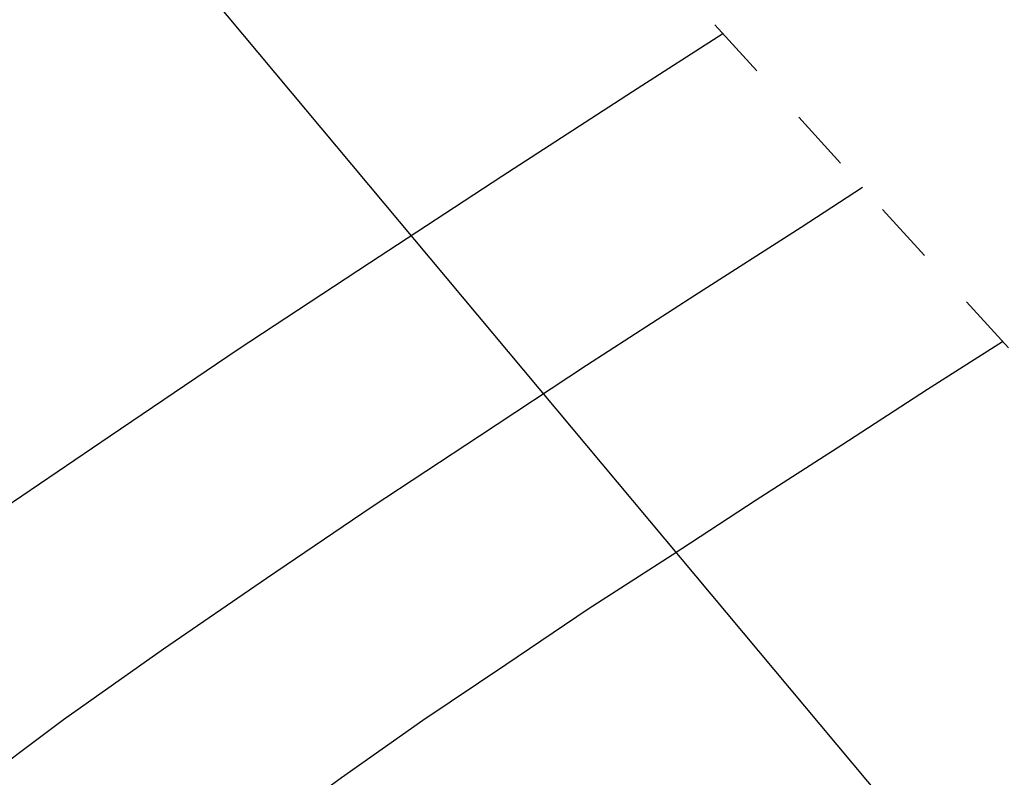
# Model space of a CAD drawing. Extents: x 0 to 361260, y 0 to 4201817.
# Tile 249 of 256: x 360266 to 360277, y 4200425 to 4200434. Entities that reach past the tile are written whole.
import ezdxf

# ---------------------------------------------------------------- set-up
doc = ezdxf.new("R2010")
doc.units = 0
doc.header["$LTSCALE"] = 0.5
doc.header["$MEASUREMENT"] = 0
doc.linetypes.add('CONTI', pattern=[0])
doc.linetypes.add('Д_ТРОТ_ТРУБА', pattern=[3, 1.5, -1.5])
for name, color, linetype in [('(014) Водопровод', 5, 'ИК_Водопровод -------в--------'), ('(025) Дорога', 7, 'Continuous'), ('GORIZDEFAULT', 32, 'CONTI')]:
    doc.layers.add(name, color=color, linetype=linetype)
doc.linetypes.add('ИК_Водопровод -------в--------', pattern='A,9,-0.6,["В",Standard,S=1.2,R=0,X=0,Y=-0.6],-1.2', length=10.8)

msp = doc.modelspace()

# ---------------------------------------------------------------- linework, layer by layer
at = {"layer": '(014) Водопровод', "flags": 128}
msp.add_lwpolyline([(360036.438, 4200773.015), (360047.098, 4200750.311), (360089.76, 4200681.101), (360107.619, 4200655.796), (360141.826, 4200594.039), (360149.345, 4200579.998), (360206.507, 4200508.61), (360230.262, 4200479.387), (360306.281, 4200388.525), (360409.154, 4200291.553), (360456.114, 4200244.191), (360490.793, 4200199.337)], dxfattribs=at)
at = {"layer": '(025) Дорога', "linetype": 'Д_ТРОТ_ТРУБА', "flags": 128}
msp.add_lwpolyline([(360034.859, 4200791.392), (360036.733, 4200790.501), (360038.761, 4200786.553), (360042.501, 4200778.433), (360055.492, 4200753.988), (360078.803, 4200711.411), (360116.369, 4200649.915), (360150.8, 4200586.24), (360165.682, 4200563.025), (360179.515, 4200545.24), (360209.989, 4200509.461), (360265.27, 4200443.63), (360306.026, 4200398.778), (360384.565, 4200319.74), (360425.367, 4200280.592), (360454.087, 4200253.775), (360461.596, 4200243.167), (360473.356, 4200225.782), (360486.072, 4200211.833), (360495.233, 4200201.295)], dxfattribs=at)
at = {"layer": 'GORIZDEFAULT', "color": 32}
for points in [[(360251.92, 4200416.37, 541.5), (360252.78, 4200417.21, 541.5), (360253.58, 4200418.04, 541.5), (360254.34, 4200418.84, 541.5), (360255.04, 4200419.6, 541.5), (360255.68, 4200420.32, 541.5), (360256.31, 4200421, 541.5), (360256.93, 4200421.67, 541.5), (360257.59, 4200422.34, 541.5), (360258.31, 4200423.03, 541.5), (360259.12, 4200423.75, 541.5), (360260.06, 4200424.52, 541.5), (360261.15, 4200425.36, 541.5), (360262.36, 4200426.26, 541.5), (360263.69, 4200427.21, 541.5), (360265.12, 4200428.2, 541.5), (360266.61, 4200429.21, 541.5), (360268.15, 4200430.25, 541.5), (360269.73, 4200431.29, 541.5), (360271.32, 4200432.33, 541.5), (360272.89, 4200433.35, 541.5), (360273.977, 4200434.048, 541.5)], [(360252.1, 4200412.03, 541), (360253.25, 4200413.2, 541), (360254.38, 4200414.4, 541), (360255.48, 4200415.58, 541), (360256.52, 4200416.72, 541), (360257.48, 4200417.78, 541), (360258.38, 4200418.79, 541), (360259.24, 4200419.74, 541), (360260.09, 4200420.65, 541), (360260.95, 4200421.53, 541), (360261.84, 4200422.39, 541), (360262.79, 4200423.24, 541), (360263.81, 4200424.09, 541), (360264.9, 4200424.94, 541), (360266.05, 4200425.8, 541), (360267.25, 4200426.65, 541), (360268.49, 4200427.5, 541), (360269.76, 4200428.36, 541), (360271.05, 4200429.21, 541), (360272.34, 4200430.06, 541), (360273.64, 4200430.9, 541), (360274.92, 4200431.72, 541), (360275.658, 4200432.198, 541)], [(360253.71, 4200409.19, 540.5), (360255.17, 4200410.75, 540.5), (360256.62, 4200412.32, 540.5), (360258, 4200413.83, 540.5), (360259.27, 4200415.25, 540.5), (360260.45, 4200416.58, 540.5), (360261.56, 4200417.81, 540.5), (360262.59, 4200418.96, 540.5), (360263.59, 4200420.04, 540.5), (360264.56, 4200421.03, 540.5), (360265.51, 4200421.96, 540.5), (360266.47, 4200422.82, 540.5), (360267.44, 4200423.62, 540.5), (360268.41, 4200424.38, 540.5), (360269.39, 4200425.1, 540.5), (360270.37, 4200425.79, 540.5), (360271.37, 4200426.46, 540.5), (360272.36, 4200427.13, 540.5), (360273.37, 4200427.78, 540.5), (360274.38, 4200428.44, 540.5), (360275.41, 4200429.1, 540.5), (360276.44, 4200429.77, 540.5), (360277.342, 4200430.345, 540.5)]]:
    msp.add_polyline3d(points, dxfattribs=at)

doc.saveas('drawing.dxf')
